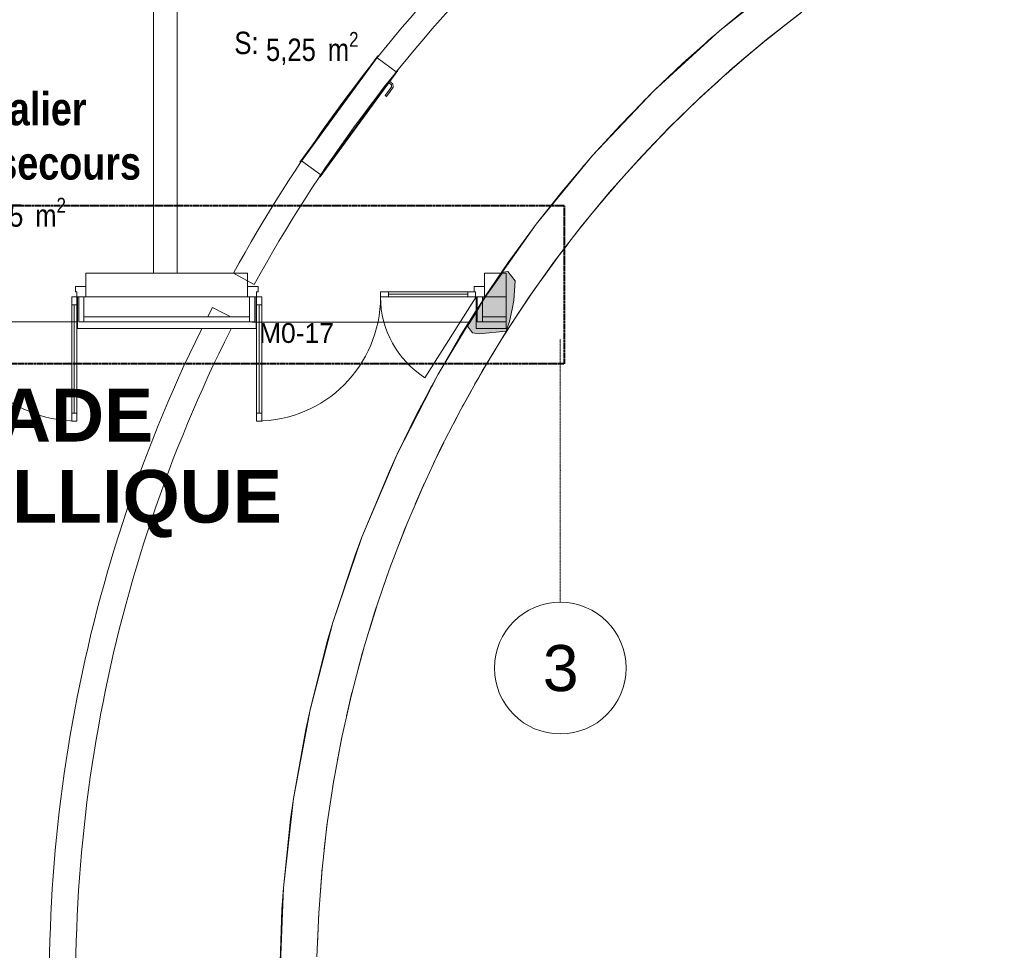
# Model space of a CAD drawing. Header units: millimetres. Extents: x -4899 to 185390, y -66936 to 47814.
# Tile 6 of 37: x 8085 to 15562, y -34190 to -27125. Entities that reach past the tile are written whole.
import ezdxf

# ---------------------------------------------------------------- set-up
doc = ezdxf.new("R2010")
doc.units = ezdxf.units.MM
doc.header["$MEASUREMENT"] = 0
doc.set_wipeout_variables(frame=1)
for name, pattern in [('Points tirets', [6.702778, 3.527778, -1.763889, 0, -1.411111]), ('Traits', [5.644444, 2.822222, -2.822222]), ('Wipeout_Contour', [1000, 0, -1000])]:
    doc.linetypes.add(name, pattern=pattern)
for name, color, linetype in [('0._Rdch_1_0', 7, 'Continuous'), ('0._Rdch_1_00-00 nomenclature fenetres amphi 300', 7, 'Continuous'), ('0._Rdch_1_02-01 File _ Axe.Construction', 7, 'Continuous'), ('0._Rdch_1_02-04 Mur.Construction', 7, 'Continuous'), ('0._Rdch_1_06-03 Texte 1000ème 500ème.Texte', 7, 'Continuous'), ('0._Rdch_1_08-01 2D Dessin général.2D', 7, 'Continuous'), ('0._Rdch_1_08-01 contour hachures', 7, 'Continuous'), ('0._Rdch_1_A-AREA-____-OTLN.Modèle IFC', 7, 'Continuous'), ('0._Rdch_1_A-DOOR-____-OTLN.Modèle IFC', 7, 'Continuous'), ('0._Rdch_1_A-WALL-____-OTLN.Modèle IFC', 7, 'Continuous'), ('0._Rdch_1_Portes ARCHICAD', 7, 'Continuous')]:
    doc.layers.add(name, color=color, linetype=linetype)
doc.styles.add('STYLE_GENERE_1', font='ARIALNB.TTF')
doc.styles.add('STYLE_GENERE_2', font='txt')
doc.styles.add('STYLE_GENERE_3', font='arialbd.ttf')
doc.styles.add('STYLE_GENERE_4', font='ARIALN.TTF')
doc.styles.add('STYLE_GENERE_5', font='arial.ttf')

msp = doc.modelspace()

# ---------------------------------------------------------------- wipeouts: each hides what was drawn before it
at = {"color": 254, "linetype": 'Wipeout_Contour', "lineweight": 0, "ltscale": 414708.178128}
msp.add_wipeout([(101003, 15163.7), (-4898.7, 15163.7), (-4898.7, -66936.3), (100999.7, -66936.3), (101003, -39236.3)], dxfattribs=at).dxf.layer = '0._Rdch_1_0'

# ---------------------------------------------------------------- next in the draw order: linework, layer by layer
at = {"layer": '0._Rdch_1_02-01 File _ Axe.Construction', "color": 7, "linetype": 'Points tirets', "lineweight": 5}
for q in [(12190, -29547.1), (12190, -31547.1)]:
    msp.add_line((12190, -30547.1), q, dxfattribs=at)
at = {"layer": '0._Rdch_1_02-01 File _ Axe.Construction', "color": 7, "linetype": 'Continuous', "lineweight": 9}
msp.add_circle((12190, -32047.1), 500, dxfattribs=at)
at = {"layer": '0._Rdch_1_02-01 File _ Axe.Construction', "color": 7, "linetype": 'Points tirets', "lineweight": 5}
msp.add_point((12190, -30547.1), dxfattribs=at)
msp.add_point((12190, -30547.1), dxfattribs=at)
at = {"layer": '0._Rdch_1_02-04 Mur.Construction', "color": 7, "linetype": 'Continuous', "lineweight": 20}
for p, q in [((8588, -29149.7), (8588, -29049.7)), ((9815, -29149.7), (9815, -29049.7)), ((11615, -29149.7), (11615, -29049.7))]:
    msp.add_line(p, q, dxfattribs=at)
at = {"layer": '0._Rdch_1_02-04 Mur.Construction', "color": 7, "linetype": 'Continuous', "lineweight": 20, "flags": 128}
for points in [[(11778.3, -29049.7), (11615, -29049.7)], [(11778.3, -29229.7), (11778.3, -29049.7)]]:
    msp.add_lwpolyline(points, dxfattribs=at)
at = {"layer": '0._Rdch_1_08-01 2D Dessin général.2D', "color": 7, "linetype": 'Continuous', "lineweight": 5}
msp.add_arc((11550, -29229.7), 725, 180, 237.70122, dxfattribs=at)
at = {"layer": '0._Rdch_1_A-DOOR-____-OTLN.Modèle IFC', "color": 7, "linetype": 'Continuous', "lineweight": 18}
for p, q in [((10212.9, -28205.3), (10804.3, -27398.9)), ((10808.3, -27401.8), (10216.9, -28208.2)), ((10799.4, -27413.9), (10944.6, -27520.4)), ((10804.3, -27398.9), (10808.3, -27401.8)), ((10362.1, -28314.7), (10953.5, -27508.3)), ((10957.5, -27511.3), (10366.1, -28317.7)), ((10953.5, -27508.3), (10957.5, -27511.3)), ((10909.6, -27634.1), (10885.2, -27667.4)), ((10888.9, -27604.8), (10907.2, -27618.2)), ((10918.3, -27611.5), (10896, -27595.1)), ((10898.6, -27669.4), (10922.2, -27637.2)), ((10907.2, -27618.2), (10909.6, -27634.1)), ((10922.2, -27637.2), (10918.3, -27611.5)), ((10885.2, -27667.4), (10860.7, -27700.7)), ((10863.9, -27703.1), (10860.7, -27700.7)), ((10867.2, -27705.5), (10863.9, -27703.1)), ((10870.4, -27707.8), (10867.2, -27705.5)), ((10870.4, -27707.8), (10898.6, -27669.4)), ((10216.9, -28208.2), (10212.9, -28205.3)), ((10371, -28302.6), (10225.8, -28196.1)), ((10366.1, -28317.7), (10362.1, -28314.7))]:
    msp.add_line(p, q, dxfattribs=at)
at = {"layer": '0._Rdch_1_A-WALL-____-OTLN.Modèle IFC', "color": 7, "linetype": 'Continuous', "lineweight": 18}
for p, q in [((13929.8, -26788.2), (13399.7, -27208.1)), ((13399.7, -27208.1), (13631, -27017.3)), ((13755.7, -27276.3), (14018.5, -27071.2)), ((13899.4, -27164.2), (14024.6, -27066.8)), ((13399.7, -27208.1), (12900.9, -27664.6)), ((13121.2, -27454.9), (13399.7, -27208.1)), ((13928.5, -27141.4), (13753.4, -27278.2)), ((13777.4, -27260.8), (13899.4, -27164.2)), ((13885.7, -27174.8), (13899.4, -27164.2)), ((13302.9, -27293.8), (13338.8, -27260.4)), ((13338.8, -27260.4), (13359.1, -27244.1)), ((13500.4, -27490.9), (13755.7, -27276.3)), ((13636.5, -27376.6), (13758.7, -27274.1)), ((13777.4, -27260.8), (13705.1, -27319.1)), ((13650.6, -27364.6), (13497.2, -27493.8)), ((13636.5, -27376.6), (13515.5, -27479.9)), ((13623.4, -27387.6), (13636.5, -27376.6)), ((12900.9, -27664.6), (13121.2, -27454.9)), ((13253.2, -27714.5), (13500.4, -27490.9)), ((13381.6, -27598.5), (13500.6, -27491)), ((13515.5, -27479.9), (13446.7, -27539.6)), ((13390.7, -27590.2), (13249, -27718.6)), ((13261.9, -27708.5), (13381.6, -27598.5)), ((13368.9, -27609.9), (13381.6, -27598.5)), ((12900.9, -27664.6), (12435.8, -28155.4)), ((12643.7, -27927.4), (12900.9, -27664.6)), ((12800.7, -27767), (12834.9, -27730)), ((12834.9, -27730), (12856.4, -27710)), ((13014.1, -27946.9), (13253.2, -27714.5)), ((13134.9, -27829.5), (13250.6, -27717.2)), ((13261.9, -27708.5), (13196.6, -27769.6)), ((13142.2, -27822.4), (13009.1, -27952.2)), ((13134.9, -27829.5), (13016.9, -27946.4)), ((13122.5, -27841.6), (13134.9, -27829.5)), ((12643.7, -27927.4), (12435.8, -28155.4)), ((12783.6, -28187.9), (13014.1, -27946.9)), ((13016.9, -27946.4), (12955.1, -28008.6)), ((12897, -28069.5), (12992.7, -27969.3)), ((12903.9, -28062.2), (12777.9, -28194.3)), ((12780.9, -28193.2), (12897, -28069.5)), ((12884.7, -28082.3), (12897, -28069.5)), ((12435.8, -28155.4), (12006.8, -28678.1)), ((12200.7, -28432.5), (12435.8, -28155.4)), ((12334.7, -28274.6), (12366.4, -28235)), ((12366.4, -28235), (12388.4, -28211.3)), ((12562, -28437), (12783.6, -28187.9)), ((12667.9, -28318), (12780.9, -28193.2)), ((12675.1, -28309.8), (12555.6, -28444.7)), ((12655.6, -28331.9), (12667.9, -28318)), ((12667.9, -28318), (12705, -28276.3)), ((12608.6, -28384.9), (12554.2, -28448.5)), ((12006.8, -28678.1), (12200.7, -28432.5)), ((12349.5, -28693.9), (12562, -28437)), ((12448.2, -28574.7), (12554.2, -28448.5)), ((12448.2, -28574.7), (12472.4, -28545.3)), ((12456, -28565.2), (12342.5, -28703.1)), ((12435.4, -28590.2), (12448.2, -28574.7)), ((11794.5, -28967.6), (12006.8, -28678.1)), ((12146.5, -28958.4), (12349.5, -28693.9)), ((12390.7, -28644.5), (12337.1, -28712)), ((11907.2, -28813.9), (11935.7, -28772.6)), ((11935.7, -28772.6), (11957.6, -28745.2)), ((12238, -28839.3), (12337.1, -28712)), ((12246.6, -28828), (12139, -28968.9)), ((12224.2, -28857.3), (12238, -28839.3)), ((12238, -28839.3), (12257.1, -28814.3)), ((12182.5, -28911.9), (12130, -28983.5)), ((11953.1, -29230), (12146.5, -28958.4)), ((12037.6, -29111.5), (12130, -28983.5)), ((12047, -29098.2), (11945.2, -29242)), ((12021.9, -29133.6), (12037.6, -29111.5)), ((12037.6, -29111.5), (12054.2, -29088)), ((11984.3, -29186.8), (11933, -29262.4)), ((11847.3, -29390.8), (11933, -29262.4)), ((11847.3, -29390.8), (11862.3, -29367.9)), ((11827.7, -29420.8), (11847.3, -29390.8)), ((11261.7, -29815.3), (11427.2, -29530.1)), ((11596.4, -29793.5), (11769.7, -29508.5)), ((11667.4, -29676.9), (11746.5, -29548.4)), ((11678.2, -29659.1), (11588, -29808.5)), ((11637.7, -29726.1), (11667.4, -29676.9)), ((11667.4, -29676.9), (11681.7, -29653.3)), ((11261.7, -29815.3), (10950.4, -30424.5)), ((11100.5, -30117.2), (11261.7, -29815.3)), ((11433.6, -30084.6), (11596.4, -29793.5)), ((11618.8, -29757.6), (11570.7, -29841.1)), ((11196.6, -29934.1), (11215.2, -29902.3)), ((11570.7, -29841.1), (11539.6, -29895.1)), ((11176.5, -29974.8), (11196.6, -29934.1)), ((11509.5, -29948.9), (11425.1, -30101.1)), ((11457.2, -30043.3), (11498.2, -29969.4)), ((11498.2, -29969.4), (11511.8, -29944.7)), ((11425.1, -30101.1), (11457.2, -30043.3)), ((11445.7, -30064.6), (11457.2, -30043.3)), ((10950.4, -30424.5), (11100.5, -30117.2)), ((11281.3, -30381.4), (11433.6, -30084.6)), ((11445.7, -30064.6), (11405.9, -30140.1)), ((11405.9, -30140.1), (11378.4, -30192.1)), ((11304.7, -30335.8), (11228.2, -30494.9)), ((10950.4, -30424.5), (10683.7, -31054.6)), ((10892.1, -30551.9), (10950.4, -30424.5)), ((11140, -30683.5), (11281.3, -30381.4)), ((10683.7, -31054.6), (10892.1, -30551.9)), ((11160, -30640.8), (11089.2, -30803.1)), ((11009.6, -30990.5), (11140, -30683.5)), ((11026.5, -30950.8), (10961.5, -31116.2)), ((10890.4, -31302), (11009.6, -30990.5)), ((10683.7, -31054.6), (10463.1, -31702.2)), ((10633.1, -31190.3), (10683.7, -31054.6)), ((10463.1, -31702.2), (10633.1, -31190.3)), ((10782.6, -31617.6), (10890.4, -31302)), ((10904.4, -31265.5), (10845.3, -31434.1)), ((10686.3, -31936.9), (10782.6, -31617.6)), ((10793.9, -31584.5), (10740.8, -31756.1)), ((10463.1, -31702.2), (10289.6, -32364)), ((10421.1, -31845.6), (10463.1, -31702.2)), ((10289.6, -32364), (10421.1, -31845.6)), ((10695.2, -31907.3), (10648.1, -32082.1)), ((10601.5, -32259.5), (10686.3, -31936.9)), ((10528.5, -32585), (10601.5, -32259.5)), ((10608.4, -32233.6), (10567.4, -32411.8)), ((10289.6, -32364), (10164.2, -33036.6)), ((10257.1, -32514.7), (10289.6, -32364)), ((10164.2, -33036.6), (10257.1, -32514.7)), ((10467.4, -32912.8), (10528.5, -32585)), ((10533.5, -32562.7), (10498.7, -32744.9)), ((10470.8, -32894.4), (10442.1, -33081.6)), ((10418.1, -33242.7), (10467.4, -32912.8)), ((10164.2, -33036.6), (10087.6, -33716.5)), ((10142.1, -33193.8), (10164.2, -33036.6)), ((10087.6, -33716.5), (10142.1, -33193.8)), ((10380.7, -33574.2), (10418.1, -33242.7)), ((10420.2, -33228.2), (10397.8, -33422.6)), ((10381.9, -33563.5), (10365.8, -33771.1)), ((10355.4, -33906.7), (10380.7, -33574.2)), ((10087.6, -33716.5), (10060.1, -34400.1)), ((10076.5, -33879.5), (10087.6, -33716.5)), ((10060.1, -34400.1), (10076.5, -33879.5)), ((10342.2, -34240), (10355.4, -33906.7)), ((10355.9, -33900.1), (10346.1, -34142.4))]:
    msp.add_line(p, q, dxfattribs=at)
at = {"layer": '0._Rdch_1_A-WALL-____-OTLN.Modèle IFC', "color": 7, "linetype": 'Continuous', "lineweight": 20, "flags": 128}
msp.add_lwpolyline([(9708.1, -29050), (9866, -29136.4)], dxfattribs=at)
at = {"layer": '0._Rdch_1_A-WALL-____-OTLN.Modèle IFC', "color": 7, "linetype": 'Continuous', "lineweight": 9, "flags": 128}
msp.add_lwpolyline([(9726, -29400.6), (9548, -29309.4)], dxfattribs=at)
at = {"layer": '0._Rdch_1_A-WALL-____-OTLN.Modèle IFC', "color": 7, "linetype": 'Continuous', "lineweight": 20}
for radius, start in [(11230, 136.4937), (11050, 135.60587)]:
    msp.add_arc((19560, -34440), radius, start, 151.31692, dxfattribs=at)
at = {"layer": '0._Rdch_1_A-WALL-____-OTLN.Modèle IFC', "color": 7, "linetype": 'Continuous', "lineweight": 9}
for radius in [11250, 11050]:
    msp.add_arc((19560, -34440), radius, 152.86724, 184.86993, dxfattribs=at)
at = {"layer": '0._Rdch_1_Portes ARCHICAD', "color": 7, "linetype": 'Continuous', "lineweight": 20}
for p, q in [((8588, -29149.7), (8588, -29049.7)), ((9815, -29149.7), (9815, -29049.7)), ((11615, -29149.7), (11615, -29049.7))]:
    msp.add_line(p, q, dxfattribs=at)
at = {"layer": '0._Rdch_1_Portes ARCHICAD', "color": 7, "linetype": 'Continuous', "lineweight": 13}
for p, q in [((8508, -29149.7), (8508, -29189.7)), ((8588, -29149.7), (8508, -29149.7)), ((9815, -29149.7), (9895, -29149.7)), ((9895, -29149.7), (9895, -29189.7)), ((11535, -29189.7), (11535, -29149.7)), ((11535, -29149.7), (11615, -29149.7)), ((8508, -29189.7), (8520, -29189.7)), ((9895, -29189.7), (9883, -29189.7)), ((11547, -29189.7), (11535, -29189.7))]:
    msp.add_line(p, q, dxfattribs=at)
at = {"layer": '0._Rdch_1_Portes ARCHICAD', "color": 7, "linetype": 'Continuous', "lineweight": 5}
for p, q in [((8480, -29229.7), (8480, -29289.7)), ((9923, -29229.7), (9923, -29289.7)), ((10885, -29189.7), (10825, -29189.7)), ((10825, -29189.7), (10825, -29229.7)), ((10825, -29229.7), (10885, -29229.7)), ((10885, -29229.7), (10885, -29189.7)), ((10885, -29209.7), (11487, -29209.7)), ((11547, -29189.7), (11487, -29189.7)), ((11487, -29189.7), (11487, -29229.7)), ((8520, -30111.7), (8480, -30111.7)), ((8480, -30111.7), (8480, -30171.7)), ((8520, -30171.7), (8520, -30111.7)), ((9883, -30171.7), (9883, -30111.7)), ((9883, -30111.7), (9923, -30111.7)), ((9923, -30111.7), (9923, -30171.7)), ((8480, -30171.7), (8520, -30171.7)), ((9923, -30171.7), (9883, -30171.7))]:
    msp.add_line(p, q, dxfattribs=at)
at = {"layer": '0._Rdch_1_Portes ARCHICAD', "color": 7, "linetype": 'Continuous', "lineweight": 5, "flags": 128}
for points in [[(10885, -29209.7), (11487, -29209.7), (11487, -29189.7), (10885, -29189.7)], [(10885, -29229.7), (11487, -29229.7), (11487, -29209.7), (10885, -29209.7)]]:
    msp.add_lwpolyline(points, close=True, dxfattribs=at)

# ---------------------------------------------------------------- next in the draw order: texts
at = {"layer": '0._Rdch_1_00-00 nomenclature fenetres amphi 300', "color": 7, "linetype": 'Continuous', "lineweight": 9, "insert": (10186.7, -29504.7), "char_height": 150, "attachment_point": 5, "style": 'STYLE_GENERE_2'}
msp.add_mtext('\\A1;M0-17', dxfattribs=at)
at = {"layer": '0._Rdch_1_02-01 File _ Axe.Construction', "color": 7, "linetype": 'Continuous', "lineweight": 9, "insert": (12057.2, -31872.1), "char_height": 350, "attachment_point": 1, "style": 'STYLE_GENERE_5'}
msp.add_mtext('\\A1;\\pt0;3', dxfattribs=at)
at = {"layer": '0._Rdch_1_06-03 Texte 1000ème 500ème.Texte', "color": 7, "linetype": 'Continuous', "lineweight": 9, "insert": (6336.1, -30492.4), "char_height": 400, "attachment_point": 5, "line_spacing_factor": 0.924038, "style": 'STYLE_GENERE_3'}
msp.add_mtext('\\A1;ISOLATION FACADE \\PET BARDAGE METALLIQUE', dxfattribs=at)
at = {"layer": '0._Rdch_1_A-AREA-____-OTLN.Modèle IFC', "color": 7, "linetype": 'Continuous', "lineweight": 9, "attachment_point": 1}
for s, insert, char_height, style in [('\\A1;\\pt0;S: ', (9715.3, -27216), 170, 'STYLE_GENERE_4'), ('\\A1;\\pt0,100;5,25{\\H0.66x;\\S^  ;} m{\\H0.66x;\\S2^  ;}', (9955.3, -27218.3), 170, 'STYLE_GENERE_4'), ('\\A1;\\pt0;Escalier', (7493.8, -27676.7), 250, 'STYLE_GENERE_1'), ('\\A1;\\pt0,100;7,75{\\H0.66x;\\S^  ;} m{\\H0.66x;\\S2^  ;}', (7733.8, -28477.1), 170, 'STYLE_GENERE_4')]:
    msp.add_mtext(s, dxfattribs=dict(at, insert=insert, char_height=char_height, style=style))

# ---------------------------------------------------------------- next in the draw order: wipeouts: each hides what was drawn before it
at = {"color": 254, "linetype": 'Wipeout_Contour', "lineweight": 0, "ltscale": 126691.408267}
msp.add_wipeout([(11560, -29469.7), (11778.3, -29469.7), (11778.3, -29419.7), (11560, -29419.7)], dxfattribs=at).dxf.layer = '0._Rdch_1_02-04 Mur.Construction'
at = {"color": 254, "linetype": 'Wipeout_Contour', "lineweight": 0, "ltscale": 107481.491267}
msp.add_wipeout([(9280, -29050), (9280, -21380), (9100, -21380), (9100, -29050)], dxfattribs=at).dxf.layer = '0._Rdch_1_A-WALL-____-OTLN.Modèle IFC'

# ---------------------------------------------------------------- next in the draw order: linework, layer by layer
at = {"layer": '0._Rdch_1_02-04 Mur.Construction', "color": 7, "linetype": 'Continuous', "lineweight": 20, "flags": 128}
msp.add_lwpolyline([(9815, -29049.7), (8588, -29049.7)], dxfattribs=at)
at = {"layer": '0._Rdch_1_A-WALL-____-OTLN.Modèle IFC', "color": 7, "linetype": 'Continuous', "lineweight": 18}
msp.add_line((11796.3, -29468.8), (11746.5, -29548.4), dxfattribs=at)
at = {"layer": '0._Rdch_1_A-WALL-____-OTLN.Modèle IFC', "color": 7, "linetype": 'Continuous', "lineweight": 20, "flags": 128}
for points in [[(9100, -24330), (9100, -29050)], [(9280, -29050), (9280, -25150)], [(9100, -29050), (9280, -29050)]]:
    msp.add_lwpolyline(points, dxfattribs=at)

# ---------------------------------------------------------------- next in the draw order: texts
at = {"layer": '0._Rdch_1_A-AREA-____-OTLN.Modèle IFC', "color": 7, "linetype": 'Continuous', "lineweight": 9, "insert": (7493.8, -28088.5), "char_height": 250, "attachment_point": 1, "style": 'STYLE_GENERE_1'}
msp.add_mtext('\\A1;\\pt0;de secours', dxfattribs=at)

# ---------------------------------------------------------------- next in the draw order: wipeouts: each hides what was drawn before it
at = {"color": 254, "linetype": 'Wipeout_Contour', "lineweight": 0, "ltscale": 126169.673158}
msp.add_wipeout([(11560, -29469.7), (11560, -29229.7), (11550, -29229.7), (11550, -29469.7)], dxfattribs=at).dxf.layer = '0._Rdch_1_02-04 Mur.Construction'
at = {"color": 254, "linetype": 'Wipeout_Contour', "lineweight": 0, "ltscale": 126553.404043}
msp.add_wipeout([(11600, -29419.7), (11778.3, -29419.7), (11778.3, -29379.7), (11600, -29379.7)], dxfattribs=at).dxf.layer = '0._Rdch_1_02-04 Mur.Construction'
at = {"color": 254, "linetype": 'Wipeout_Contour', "lineweight": 0, "ltscale": 123422.19735}
msp.add_wipeout([(8533, -29469.7), (9870, -29469.7), (9870, -29419.7), (8533, -29419.7)], dxfattribs=at).dxf.layer = '0._Rdch_1_02-04 Mur.Construction'

# ---------------------------------------------------------------- next in the draw order: linework, layer by layer
at = {"layer": '0._Rdch_1_02-04 Mur.Construction', "color": 7, "linetype": 'Continuous', "lineweight": 20}
msp.add_line((11560, -29469.7), (11550, -29469.7), dxfattribs=at)
at = {"layer": '0._Rdch_1_02-04 Mur.Construction', "color": 7, "linetype": 'Continuous', "lineweight": 20, "flags": 128}
for points in [[(11778.3, -29379.7), (11778.3, -29229.7)], [(11778.3, -29419.7), (11778.3, -29379.7)], [(11778.3, -29469.7), (11778.3, -29419.7)], [(11560, -29469.7), (11778.3, -29469.7)]]:
    msp.add_lwpolyline(points, dxfattribs=at)
at = {"layer": '0._Rdch_1_A-WALL-____-OTLN.Modèle IFC', "color": 7, "linetype": 'Continuous', "lineweight": 18}
for p, q in [((11769.7, -29508.5), (11953.1, -29230)), ((11857.3, -29375.5), (11761.5, -29522))]:
    msp.add_line(p, q, dxfattribs=at)

# ---------------------------------------------------------------- next in the draw order: wipeouts: each hides what was drawn before it
at = {"color": 254, "linetype": 'Wipeout_Contour', "lineweight": 0, "ltscale": 122254.340611}
msp.add_wipeout([(8533, -29469.7), (8533, -29229.7), (8523, -29229.7), (8523, -29469.7)], dxfattribs=at).dxf.layer = '0._Rdch_1_02-04 Mur.Construction'
at = {"color": 254, "linetype": 'Wipeout_Contour', "lineweight": 0, "ltscale": 123865.816395}
msp.add_wipeout([(9870, -29469.7), (9880, -29469.7), (9880, -29229.7), (9870, -29229.7)], dxfattribs=at).dxf.layer = '0._Rdch_1_02-04 Mur.Construction'
at = {"color": 254, "linetype": 'Wipeout_Contour', "lineweight": 0, "ltscale": 126113.299744}
msp.add_wipeout([(11600, -29419.7), (11600, -29229.7), (11560, -29229.7), (11560, -29419.7)], dxfattribs=at).dxf.layer = '0._Rdch_1_02-04 Mur.Construction'
at = {"color": 254, "linetype": 'Wipeout_Contour', "lineweight": 0, "ltscale": 123247.363096}
msp.add_wipeout([(8573, -29379.7), (8573, -29419.7), (9830, -29419.7), (9830, -29379.7)], dxfattribs=at).dxf.layer = '0._Rdch_1_02-04 Mur.Construction'

# ---------------------------------------------------------------- next in the draw order: hatches: boundary and pattern name
at = {"layer": '0._Rdch_1_08-01 2D Dessin général.2D', "linetype": 'Continuous', "lineweight": 0, "true_color": 0xffffff}
msp.add_hatch(color=7, dxfattribs=at).paths.add_polyline_path([(11823.6, -29321.3), (11836.7, -29256), (11846.3, -29106.3), (11791.8, -29035.4), (11754.6, -29041.2), (11725.8, -29081.9), (11625.1, -29223.9), (11597.3, -29269.9), (11537.4, -29369.1), (11485.5, -29452.6), (11524.4, -29502.9), (11573.8, -29509.6), (11778.1, -29490.2), (11789.2, -29459.3), (11804.8, -29415.7)])

# ---------------------------------------------------------------- next in the draw order: linework, layer by layer
at = {"layer": '0._Rdch_1_02-04 Mur.Construction', "color": 7, "linetype": 'Continuous', "lineweight": 20}
for p, q in [((11615, -29229.7), (11615, -29149.7)), ((11560, -29229.7), (11550, -29229.7)), ((11550, -29229.7), (11550, -29469.7)), ((11550, -29379.7), (11550, -29229.7)), ((11550, -29229.7), (11615, -29229.7)), ((11600, -29229.7), (11560, -29229.7)), ((11600, -29379.7), (11600, -29229.7)), ((11615, -29229.7), (11778.3, -29229.7)), ((11550, -29419.7), (11550, -29379.7)), ((11600, -29379.7), (11778.3, -29379.7)), ((11550, -29469.7), (11550, -29419.7)), ((8533, -29469.7), (8523, -29469.7)), ((9870, -29469.7), (9880, -29469.7))]:
    msp.add_line(p, q, dxfattribs=at)
at = {"layer": '0._Rdch_1_02-04 Mur.Construction', "color": 7, "linetype": 'Continuous', "lineweight": 9}
for p, q in [((11560, -29229.7), (11560, -29419.7)), ((11560, -29419.7), (11560, -29229.7)), ((11600, -29419.7), (11600, -29379.7)), ((11600, -29419.7), (11560, -29419.7)), ((11600, -29419.7), (11778.3, -29419.7))]:
    msp.add_line(p, q, dxfattribs=at)
at = {"layer": '0._Rdch_1_02-04 Mur.Construction', "color": 7, "linetype": 'Continuous', "lineweight": 20, "flags": 128}
msp.add_lwpolyline([(8533, -29469.7), (9870, -29469.7)], dxfattribs=at)
at = {"layer": '0._Rdch_1_08-01 2D Dessin général.2D', "color": 7, "linetype": 'Continuous', "lineweight": 5}
msp.add_line((11550, -29229.7), (11162.6, -29842.5), dxfattribs=at)
at = {"layer": '0._Rdch_1_08-01 2D Dessin général.2D', "color": 255, "linetype": 'Continuous', "lineweight": 0, "flags": 128}
msp.add_lwpolyline([(11823.6, -29321.3), (11804.8, -29415.7), (11789.2, -29459.3), (11778.1, -29490.2), (11573.8, -29509.6), (11524.4, -29502.9), (11485.5, -29452.6), (11537.4, -29369.1), (11597.3, -29269.9), (11625.1, -29223.9), (11725.8, -29081.9), (11754.6, -29041.2), (11791.8, -29035.4), (11846.3, -29106.3), (11836.7, -29256)], close=True, dxfattribs=at)
at = {"layer": '0._Rdch_1_A-WALL-____-OTLN.Modèle IFC', "color": 7, "linetype": 'Continuous', "lineweight": 18}
for p, q in [((12006.8, -28678.1), (11616.1, -29230)), ((11616.1, -29230), (11794.5, -28967.6)), ((11616.1, -29230), (11261.7, -29815.3)), ((11427.2, -29530.1), (11616.1, -29230)), ((11520.2, -29382.3), (11545.1, -29339.9)), ((11545.1, -29339.9), (11566.3, -29309.1))]:
    msp.add_line(p, q, dxfattribs=at)
at = {"layer": '0._Rdch_1_Portes ARCHICAD', "color": 7, "linetype": 'Continuous', "lineweight": 13}
for p, q in [((11615, -29149.7), (11615, -29229.7)), ((11547, -29229.7), (11547, -29189.7)), ((11615, -29229.7), (11547, -29229.7))]:
    msp.add_line(p, q, dxfattribs=at)
at = {"layer": '0._Rdch_1_Portes ARCHICAD', "color": 7, "linetype": 'Continuous', "lineweight": 20}
for p, q in [((11615, -29229.7), (11615, -29149.7)), ((11615, -29229.7), (11615, -29149.7)), ((11550, -29229.7), (11615, -29229.7)), ((11550, -29229.7), (11615, -29229.7)), ((11550, -29379.7), (11550, -29229.7)), ((11550, -29419.7), (11550, -29379.7)), ((11550, -29469.7), (11550, -29419.7))]:
    msp.add_line(p, q, dxfattribs=at)
at = {"layer": '0._Rdch_1_Portes ARCHICAD', "color": 7, "linetype": 'Continuous', "lineweight": 5}
for p, q in [((11487, -29229.7), (11547, -29229.7)), ((11547, -29229.7), (11547, -29189.7))]:
    msp.add_line(p, q, dxfattribs=at)

# ---------------------------------------------------------------- next in the draw order: wipeouts: each hides what was drawn before it
at = {"color": 254, "linetype": 'Wipeout_Contour', "lineweight": 0, "ltscale": 122186.273165}
msp.add_wipeout([(8573, -29419.7), (8573, -29229.7), (8533, -29229.7), (8533, -29419.7)], dxfattribs=at).dxf.layer = '0._Rdch_1_02-04 Mur.Construction'
at = {"color": 254, "linetype": 'Wipeout_Contour', "lineweight": 0, "ltscale": 123739.150127}
msp.add_wipeout([(9830, -29419.7), (9870, -29419.7), (9870, -29229.7), (9830, -29229.7)], dxfattribs=at).dxf.layer = '0._Rdch_1_02-04 Mur.Construction'

# ---------------------------------------------------------------- next in the draw order: linework, layer by layer
at = {"layer": '0._Rdch_1_02-04 Mur.Construction', "color": 7, "linetype": 'Continuous', "lineweight": 20}
for p, q in [((8588, -29229.7), (8588, -29149.7)), ((9815, -29229.7), (9815, -29149.7)), ((8533, -29229.7), (8523, -29229.7)), ((8523, -29229.7), (8523, -29469.7)), ((8523, -29379.7), (8523, -29229.7)), ((8523, -29229.7), (8588, -29229.7)), ((8573, -29229.7), (8533, -29229.7)), ((8573, -29379.7), (8573, -29229.7)), ((8588, -29229.7), (9815, -29229.7)), ((9880, -29229.7), (9815, -29229.7)), ((9830, -29229.7), (9870, -29229.7)), ((9830, -29379.7), (9830, -29229.7)), ((9870, -29229.7), (9880, -29229.7)), ((9880, -29229.7), (9880, -29469.7)), ((9880, -29379.7), (9880, -29229.7)), ((8523, -29419.7), (8523, -29379.7)), ((8573, -29379.7), (9830, -29379.7)), ((9880, -29419.7), (9880, -29379.7)), ((8523, -29469.7), (8523, -29419.7)), ((9880, -29469.7), (9880, -29419.7))]:
    msp.add_line(p, q, dxfattribs=at)
at = {"layer": '0._Rdch_1_02-04 Mur.Construction', "color": 7, "linetype": 'Continuous', "lineweight": 9}
for p, q in [((8533, -29229.7), (8533, -29419.7)), ((8533, -29419.7), (8533, -29229.7)), ((9870, -29229.7), (9870, -29419.7)), ((9870, -29419.7), (9870, -29229.7)), ((8573, -29419.7), (8573, -29379.7)), ((9830, -29419.7), (9830, -29379.7)), ((8573, -29419.7), (8533, -29419.7)), ((8573, -29419.7), (9830, -29419.7)), ((9830, -29419.7), (9870, -29419.7))]:
    msp.add_line(p, q, dxfattribs=at)
at = {"layer": '0._Rdch_1_08-01 2D Dessin général.2D', "color": 7, "linetype": 'Continuous', "lineweight": 9}
for p, q in [((6846, -29418.3), (8527.2, -29418.3)), ((9850.9, -29421), (11505.2, -29421))]:
    msp.add_line(p, q, dxfattribs=at)
at = {"layer": '0._Rdch_1_08-01 contour hachures', "color": 7, "linetype": 'Traits', "lineweight": 40, "flags": 128}
msp.add_lwpolyline([(2599.6, -28534.4), (12219.6, -28534.4), (12219.6, -29736.5), (2599.6, -29736.5)], close=True, dxfattribs=at)
at = {"layer": '0._Rdch_1_Portes ARCHICAD', "color": 7, "linetype": 'Continuous', "lineweight": 13}
for p, q in [((8588, -29229.7), (8588, -29149.7)), ((9815, -29229.7), (9815, -29149.7)), ((8520, -29189.7), (8520, -29229.7)), ((8520, -29229.7), (8588, -29229.7)), ((9883, -29229.7), (9815, -29229.7)), ((9883, -29189.7), (9883, -29229.7))]:
    msp.add_line(p, q, dxfattribs=at)
at = {"layer": '0._Rdch_1_Portes ARCHICAD', "color": 7, "linetype": 'Continuous', "lineweight": 20}
for p, q in [((8588, -29229.7), (8588, -29149.7)), ((8588, -29229.7), (8588, -29149.7)), ((9815, -29229.7), (9815, -29149.7)), ((9815, -29229.7), (9815, -29149.7)), ((8523, -29229.7), (8588, -29229.7)), ((8523, -29229.7), (8588, -29229.7)), ((8523, -29379.7), (8523, -29229.7)), ((9880, -29229.7), (9815, -29229.7)), ((9880, -29229.7), (9815, -29229.7)), ((9880, -29379.7), (9880, -29229.7)), ((8523, -29419.7), (8523, -29379.7)), ((9880, -29419.7), (9880, -29379.7)), ((8523, -29469.7), (8523, -29419.7)), ((9880, -29469.7), (9880, -29419.7))]:
    msp.add_line(p, q, dxfattribs=at)
at = {"layer": '0._Rdch_1_Portes ARCHICAD', "color": 7, "linetype": 'Continuous', "lineweight": 5}
for p, q in [((8520, -29229.7), (8480, -29229.7)), ((8520, -29289.7), (8520, -29229.7)), ((9883, -29289.7), (9883, -29229.7)), ((9883, -29229.7), (9923, -29229.7)), ((8480, -29289.7), (8520, -29289.7)), ((8500, -30111.7), (8500, -29289.7)), ((9923, -29289.7), (9883, -29289.7)), ((9903, -30111.7), (9903, -29289.7))]:
    msp.add_line(p, q, dxfattribs=at)
at = {"layer": '0._Rdch_1_Portes ARCHICAD', "color": 7, "linetype": 'Continuous', "lineweight": 5, "flags": 128}
for points in [[(8500, -30111.7), (8500, -29289.7), (8480, -29289.7), (8480, -30111.7)], [(8520, -30111.7), (8520, -29289.7), (8500, -29289.7), (8500, -30111.7)], [(9883, -30111.7), (9883, -29289.7), (9903, -29289.7), (9903, -30111.7)], [(9903, -30111.7), (9903, -29289.7), (9923, -29289.7), (9923, -30111.7)]]:
    msp.add_lwpolyline(points, close=True, dxfattribs=at)
at = {"layer": '0._Rdch_1_Portes ARCHICAD', "color": 7, "linetype": 'Continuous', "lineweight": 5}
for centre, start, end in [((8520, -29229.7), 180, 270), ((9883, -29229.7), 270, 0)]:
    msp.add_arc(centre, 942, start, end, dxfattribs=at)

doc.saveas('drawing.dxf')
